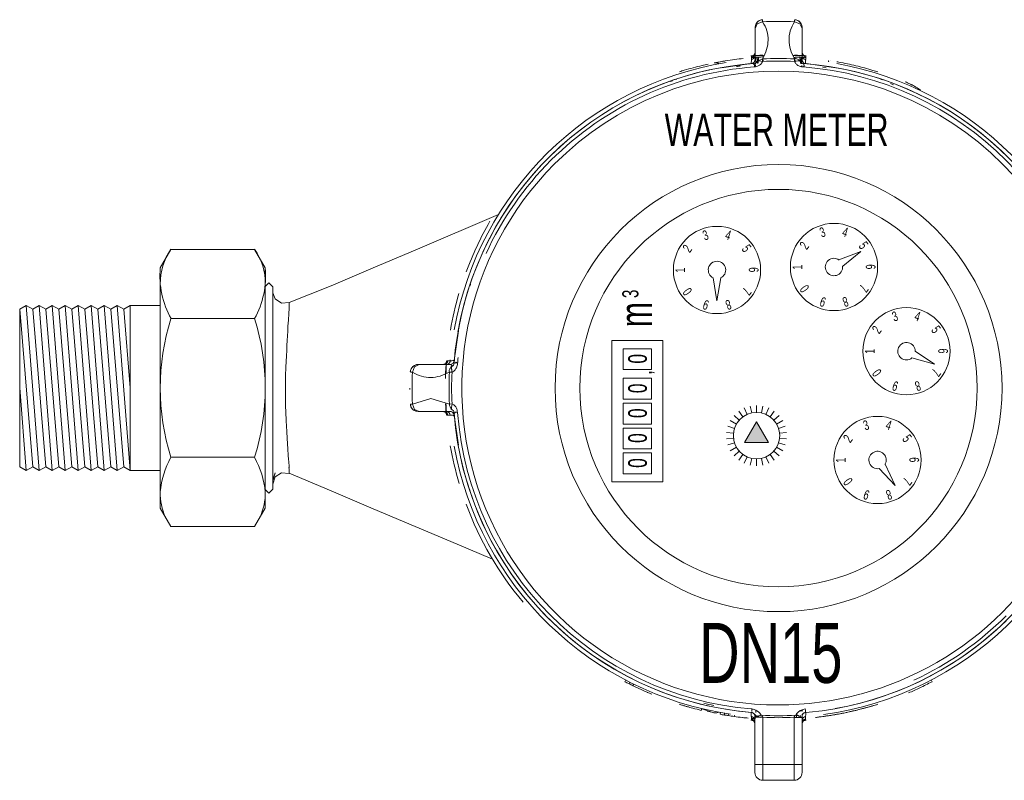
# Model space of a CAD drawing. Header units: millimetres. Extents: x 2339 to 23224, y 1509 to 18979.
# Tile 121 of 124: x 18609 to 18718, y 15666 to 15749. Entities that reach past the tile are written whole.
import ezdxf

# ---------------------------------------------------------------- set-up
doc = ezdxf.new("R2010")
doc.units = ezdxf.units.MM
doc.set_wipeout_variables(frame=1)
doc.layers.get('0').update_dxf_attribs({"lineweight": 0})
doc.styles.add('DISOCP', font='disocp.shx', dxfattribs={"width": 0.6})

# ---------------------------------------------------------------- blocks, each defined once
blk = doc.blocks.new('*U378')
blk.add_line((0, -0.45), (0, 0.45))
blk = doc.blocks.new('*U377')
at = {"lineweight": -2}
for p, rotation in [((-3.51, -2.73), 12.00000000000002), ((-2.09, -2.73), 348.0000000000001), ((-5.34, -3.79), 48.00000000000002), ((-4.81, -3.31), 36), ((-4.19, -2.95), 24), ((-1.42, -2.95), 336.0000000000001), ((-0.8, -3.31), 324.0000000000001), ((-0.27, -3.79), 312), ((-6.05, -5.01), 72), ((-5.76, -4.36), 60.00000000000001), ((0.15, -4.36), 300.0000000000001), ((0.44, -5.01), 288), ((-6.19, -5.71), 84.00000000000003), ((0.59, -5.71), 276.0000000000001), ((-6.19, -6.42), 96), ((-6.05, -7.12), 108), ((0.44, -7.12), 252.0000000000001), ((0.59, -6.42), 264), ((-5.76, -7.77), 120), ((-5.34, -8.35), 132), ((-4.81, -8.83), 144), ((-4.19, -9.18), 156), ((-1.42, -9.18), 204), ((-0.8, -8.83), 216), ((-0.27, -8.35), 228.0000000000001), ((0.15, -7.77), 240), ((-3.51, -9.4), 168.0000000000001), ((-2.8, -9.48), 180), ((-2.09, -9.4), 192)]:
    blk.add_blockref('*U378', p, dxfattribs=dict(at, rotation=rotation))
blk.add_blockref('*U378', (-2.8, -2.66), dxfattribs=at)
blk = doc.blocks.new('*U376')
blk.add_wipeout([(-66.82, -18.15), (-77.48, -18.15), (-78.85, -15.78), (-78.85, -11), (-96.74, -11.02), (-96.77, 10.05), (-78.85, 10.04), (-78.85, 14.82), (-77.48, 17.19), (-66.83, 17.19), (-65.46, 14.83), (-65.46, 12.47), (-65.01, 12.91), (-64.5, 12.4), (-64.5, 11.96), (-64.34, 11.75), (-64.07, 11.22), (-63.61, 10.91), (-63.13, 10.77), (-62.52, 10.84), (-62.1, 10.88), (-35.73, 22.11), (-32.85, 26.2), (-31.13, 28.22), (-29.01, 30.4), (-26.57, 32.55), (-24.25, 34.31), (-21.61, 36.03), (-18.25, 37.85), (-15.97, 38.86), (-13.97, 39.63), (-12.42, 40.38), (-8.99, 41.28), (-7.81, 41.44), (-4.52, 42.01), (-3, 42.65), (-2.96, 46.22), (-2.13, 46.94), (2.05, 46.95), (2.72, 46.65), (3, 45.89), (3.04, 42.49), (7.67, 41.55), (16.17, 39.04), (25.38, 33.48), (31.36, 27.97), (32.56, 27.32), (34.99, 24.12), (78.09, 10.98), (79.04, 11.03), (79.69, 11.52), (80, 12.18), (80.25, 13.14), (80.51, 13.39), (80.95, 15.3), (82.32, 17.67), (92.98, 17.67), (94.35, 15.31), (94.35, 10.52), (112.24, 10.53), (112.26, -10.52), (94.35, -10.53), (94.35, -15.3), (92.98, -17.67), (82.33, -17.67), (80.96, -15.3), (80.96, -12.94), (80.51, -13.39), (80, -12.88), (79.97, -12.18), (79.83, -11.75), (79.2, -11.12), (78.59, -10.94), (78.09, -10.98), (37, -23.3), (33.91, -24.71), (32.04, -27.18), (30.4, -29.01), (28.83, -30.56), (27.33, -31.92), (24.73, -33.97), (22.6, -35.42), (20.22, -36.83), (18.46, -37.74), (16.13, -38.8), (11.55, -40.64), (8, -41.49), (5.76, -41.62), (3.53, -42.35), (3.53, -42.35), (3.02, -42.68), (3, -49), (2.71, -49.71), (2, -50), (-2, -50), (-2.71, -49.71), (-3, -48.8), (-3.01, -42.6), (-3.46, -42.22), (-4.24, -42.04), (-7.34, -41.61), (-10.14, -41.02), (-12.66, -40.31), (-16.15, -39.04), (-19.58, -37.44), (-23.28, -34.98), (-25.7, -33.24), (-27.97, -31.35), (-29.51, -29.91), (-32.56, -27.32), (-36.48, -21.8), (-62.38, -10.89), (-63.38, -10.81), (-64.19, -11.29), (-64.5, -11.96), (-64.5, -13.36), (-65.01, -13.87), (-65.46, -13.42), (-65.45, -15.78)])
h = blk.add_hatch(color=256)
h.dxf.hatch_style = 1
h.paths.add_polyline_path([(-1.27, -6.95), (-2.8, -4.29), (-4.34, -6.95)])
for p, q in [((2.05, 46.94), (2.05, 46.95)), ((-3, 42.7), (-3, 45.25)), ((-3, 42.65), (-3, 45.25)), ((3, 45.25), (3, 42.7)), ((3, 45.25), (3, 42.65)), ((-8.23, 41.44), (-8, 41.46)), ((-8, 41.46), (-8.22, 41.44)), ((-2.87, 42.15), (-2.95, 41.25)), ((-2.87, 42.15), (-2.55, 42.17)), ((-2.66, 42.17), (-2.75, 41.35)), ((-2.66, 42.17), (-2.55, 42.17)), ((-2.55, 42.17), (-2.61, 41.43)), ((-2.04, 41.96), (-2.03, 41.65)), ((-1.95, 41.84), (-1.95, 41.65)), ((2.04, 41.96), (2.03, 41.65)), ((2.13, 41.46), (2.09, 42.2)), ((2.72, 42.16), (2.78, 41.36)), ((2.72, 42.16), (2.87, 42.15)), ((2.87, 42.15), (2.94, 41.31)), ((-7.29, 40.81), (-3.48, 41.36)), ((-2.95, 41.16), (-2.97, 40.96)), ((2.96, 41.11), (2.98, 40.92)), ((3.5, 41.36), (7.33, 40.8)), ((3.5, 41.36), (7.3, 40.81)), ((6.09, 40.84), (5.65, 40.87)), ((-13.02, 39.37), (-13.2, 39.31)), ((-13.2, 39.31), (-12.99, 39.37)), ((13, 39.37), (13.21, 39.3)), ((13.02, 39.37), (13.22, 39.3)), ((-78.85, 15.3), (-77.48, 17.67)), ((-66.83, 17.67), (-77.48, 17.67)), ((-65.46, 15.31), (-66.83, 17.67)), ((7.7, 16.35), (10.49, 17.4)), ((8.18, 15.52), (10.49, 17.4)), ((-65.46, 15.31), (-65.46, 13.39)), ((-8.33, 14.05), (-7.85, 11.1)), ((-7.37, 14.05), (-7.85, 11.1)), ((-78.85, -15.3), (-78.85, 13.25)), ((-65.46, 12.95), (-65.01, 13.39)), ((-65.46, 13.39), (-65.46, 12.68)), ((-65.45, -15.3), (-65.46, 13.26)), ((-65.46, 12.68), (-65.46, -12.67)), ((-64.5, 12.88), (-65.01, 13.39)), ((-64.5, 12.88), (-64.5, 0.48)), ((-64.5, 12.88), (-64.5, 12.44)), ((-39.3, 13.22), (-39.37, 13.02)), ((-39.37, 13), (-39.3, 13.21)), ((-64.5, 12.44), (-64.5, -11.48)), ((-95.93, 10.52), (-96.76, 10.04)), ((-95.93, 10.52), (-95.1, 10.04)), ((-95.93, 10.52), (-94.27, -10.52)), ((-94.27, 10.52), (-95.1, 10.04)), ((-94.27, 10.52), (-93.44, 10.04)), ((-94.27, 10.52), (-92.61, -10.52)), ((-92.62, 10.52), (-93.44, 10.04)), ((-92.62, 10.52), (-91.79, 10.04)), ((-92.62, 10.52), (-90.96, -10.52)), ((-90.96, 10.52), (-91.79, 10.04)), ((-90.96, 10.52), (-90.13, 10.04)), ((-90.96, 10.52), (-89.3, -10.52)), ((-89.3, 10.52), (-90.13, 10.04)), ((-89.3, 10.52), (-88.47, 10.04)), ((-89.3, 10.52), (-87.64, -10.52)), ((-87.65, 10.52), (-88.47, 10.04)), ((-87.65, 10.52), (-86.82, 10.04)), ((-87.65, 10.52), (-85.99, -10.52)), ((-85.99, 10.52), (-86.82, 10.04)), ((-85.99, 10.52), (-85.16, 10.04)), ((-85.99, 10.52), (-84.33, -10.52)), ((-84.33, 10.52), (-85.16, 10.04)), ((-84.33, 10.52), (-83.5, 10.04)), ((-84.33, 10.52), (-82.67, -10.52)), ((-82.68, 10.52), (-83.5, 10.04)), ((-82.68, 10.52), (-82.67, -10.52)), ((-78.85, 10.52), (-82.68, 10.52)), ((-79.81, 10.52), (-82.68, 10.52)), ((-96.75, -10.05), (-96.76, 10.04)), ((-95.1, -10.04), (-96.76, 10.04)), ((-93.44, -10.04), (-95.1, 10.04)), ((-91.78, -10.04), (-93.44, 10.04)), ((-90.13, -10.04), (-91.79, 10.04)), ((-88.47, -10.04), (-90.13, 10.04)), ((-86.81, -10.04), (-88.47, 10.04)), ((-85.16, -10.04), (-86.82, 10.04)), ((-83.5, -10.04), (-85.16, 10.04)), ((-82.67, 0), (-83.5, 10.04)), ((-77.48, 8.84), (-66.82, 8.84)), ((-65.45, -15.3), (-65.46, 8.84)), ((-62.65, 6.06), (-62.62, 6.67)), ((-40.8, 7.33), (-41.36, 3.5)), ((-41.36, 3.5), (-40.81, 7.3)), ((17.02, 3.85), (19.89, 3.04)), ((17.42, 4.71), (19.89, 3.04)), ((-62.83, 2.67), (-62.79, 3.38)), ((-45.25, 3), (-42.7, 3)), ((-42.65, 3), (-45.25, 3)), ((-41.38, 3.17), (-41.34, 3.22)), ((-41.96, 2.04), (-41.65, 2.03)), ((-65.46, 0), (-65.45, -15.3)), ((-64.5, 0.48), (-64.5, -12.88)), ((-96.76, 0), (-95.93, -10.52)), ((-41.96, -2.04), (-41.65, -2.03)), ((-42.7, -3), (-45.25, -3)), ((-42.65, -3), (-45.25, -3)), ((-40.81, -7.29), (-41.36, -3.48)), ((-2.8, -4.29), (-4.34, -6.95)), ((-1.27, -6.95), (-2.8, -4.29)), ((-4.34, -6.95), (-1.27, -6.95)), ((-95.93, -10.52), (-96.75, -10.05)), ((-95.93, -10.52), (-95.1, -10.04)), ((-94.27, -10.52), (-95.1, -10.04)), ((-94.27, -10.52), (-93.44, -10.04)), ((-92.61, -10.52), (-93.44, -10.04)), ((-92.61, -10.52), (-91.78, -10.04)), ((-90.96, -10.52), (-91.78, -10.04)), ((-90.96, -10.52), (-90.13, -10.04)), ((-89.3, -10.52), (-90.13, -10.04)), ((-89.3, -10.52), (-88.47, -10.04)), ((-87.64, -10.52), (-88.47, -10.04)), ((-87.64, -10.52), (-86.81, -10.04)), ((-85.99, -10.52), (-86.81, -10.04)), ((-85.99, -10.52), (-85.16, -10.04)), ((-84.33, -10.52), (-85.16, -10.04)), ((-84.33, -10.52), (-83.5, -10.04)), ((-82.67, -10.52), (-83.5, -10.04)), ((-77.48, -8.84), (-66.82, -8.83)), ((13.6, -9.72), (14.89, -12.4)), ((-78.85, -10.52), (-82.67, -10.52)), ((-79.8, -10.52), (-82.67, -10.52)), ((-64.5, -11.71), (-64.19, -10.81)), ((-64.19, -10.87), (-64.5, -11.78)), ((-62.42, -10.88), (-63.38, -10.81)), ((12.82, -10.27), (14.89, -12.4)), ((-64.5, -12.88), (-64.5, -11.48)), ((-65.46, -13.39), (-65.46, -12.67)), ((-65.46, -12.94), (-65.01, -13.39)), ((-65.45, -15.3), (-65.46, -13.39)), ((-64.5, -12.88), (-65.01, -13.39)), ((-39.31, -13.2), (-39.39, -12.94)), ((-39.38, -12.97), (-39.31, -13.2)), ((-78.85, -15.3), (-77.48, -17.67)), ((-65.45, -15.3), (-66.82, -17.67)), ((-77.48, -17.67), (-66.82, -17.67)), ((-35.35, -21.74), (-35.46, -21.57)), ((-19.58, -37.44), (-19.48, -37.19)), ((-19.06, -37.71), (-18.96, -37.48)), ((19.58, -37.44), (19.48, -37.19)), ((-18.55, -37.96), (-18.47, -37.76)), ((-9.84, -41.09), (-9.77, -40.87)), ((-9.78, -40.89), (-8.26, -41.39)), ((-9.11, -41.19), (-8.31, -41.37)), ((-8.31, -41.37), (-8.31, -41.36)), ((-7.43, -41.59), (-7.4, -41.34)), ((-3.39, -41.24), (-3.42, -40.91)), ((-6.9, -41.68), (-6.88, -41.44)), ((-6.4, -41.76), (-6.38, -41.54)), ((-5.64, -41.87), (-5.62, -41.69)), ((-3, -48), (-3, -42)), ((-2.31, -41.98), (-2.59, -41.97)), ((-2, -41.97), (-2.3, -41.98)), ((-2.08, -42), (-2.08, -41.71)), ((-2, -42), (-2, -48)), ((2, -48), (2, -42)), ((2, -42), (3, -42)), ((2.3, -42), (2.32, -41.54)), ((2.71, -41.96), (2.82, -41.95)), ((2.87, -41.95), (3, -41.92)), ((3, -48), (3, -41.92)), ((3, -42), (3, -48)), ((5.26, -41.92), (5.25, -41.87)), ((-3, -48), (-3, -49)), ((-2, -48), (-3, -48)), ((-2, -48), (-2, -50)), ((-2, -48), (2, -48)), ((2, -50), (2, -48)), ((2, -48), (3, -48)), ((3, -49), (3, -48)), ((-2, -50), (2, -50))]:
    blk.add_line(p, q)
at = {"flags": 128}
for points in [[(-2.05, 46.95), (-2.22, 46.92), (-2.38, 46.87), (-2.51, 46.81), (-2.72, 46.65), (-2.84, 46.49), (-2.96, 46.22), (-3, 45.96)], [(-3, 45.96), (-2.95, 46.26), (-2.82, 46.53), (-2.61, 46.75), (-2.34, 46.89), (-2.05, 46.95)], [(-3, 45.83), (-2.72, 46.43), (-2.04, 46.69)], [(2.04, 46.69), (2.04, 46.78), (2.04, 46.86), (2.04, 46.91)], [(3, 45.83), (2.72, 46.43), (2.04, 46.69)], [(3, 45.96), (2.98, 46.14), (2.93, 46.3), (2.87, 46.43), (2.72, 46.65), (2.57, 46.78), (2.44, 46.85), (2.23, 46.92), (2.05, 46.95)], [(2.05, 46.95), (2.34, 46.89), (2.61, 46.75), (2.82, 46.53), (2.95, 46.26), (3, 45.96)], [(-3, 45.83), (-3, 45.87), (-3, 45.91), (-3, 45.94), (-3, 45.95), (-3, 45.96)], [(-3, 45.83), (-3, 45.01), (-3, 44.22), (-3, 43.44), (-3, 42.66), (-3, 41.86)], [(3, 41.85), (3, 42.6), (3, 43.37), (3, 44.16), (3, 44.97), (3, 45.83)], [(-3.49, 41.37), (-3.48, 41.52), (-3.47, 41.66), (-3.46, 41.77), (-3.46, 41.85), (-3.45, 41.88)], [(-3.02, 42.68), (-3.13, 42.47), (-3.46, 42.31)], [(-3.46, 42.31), (-3.46, 42.27), (-3.46, 42.24), (-3.46, 42.21), (-3.46, 42.18)], [(-3.46, 42.18), (-3.46, 42.11), (-3.46, 42.05), (-3.46, 41.99), (-3.46, 41.93), (-3.46, 41.87)], [(-3.45, 41.36), (-3.31, 41.39), (-3.18, 41.47), (-3.09, 41.57), (-3.02, 41.7), (-3.01, 41.85)], [(-3, 41.84), (-3.15, 41.5), (-3.44, 41.36)], [(-3.04, 42.49), (-3.02, 42.54), (-3.01, 42.64)], [(-3, 42.37), (-3, 42.43), (-3, 42.48), (-3, 42.54), (-3, 42.59), (-3, 42.65)], [(-2.8, 41.62), (-2.63, 41.71), (-2.46, 41.7), (-2.26, 41.65), (-2.03, 41.64)], [(-2.04, 41.96), (-2.31, 41.85), (-2.58, 41.76), (-2.79, 41.62)], [(2.03, 41.64), (2.26, 41.65), (2.46, 41.7), (2.64, 41.71), (2.8, 41.62)], [(3, 42.65), (3, 42.59), (3, 42.54), (3, 42.48), (3, 42.43), (3, 42.37)], [(3.01, 41.85), (3.03, 41.7), (3.09, 41.57), (3.18, 41.47), (3.31, 41.39), (3.45, 41.36)], [(3.46, 42.31), (3.13, 42.47), (3.02, 42.68)], [(3.04, 42.49), (3.13, 42.33), (3.45, 42.18)], [(3.42, 41.89), (3.34, 41.91), (3.16, 42.01)], [(3.45, 41.88), (3.46, 41.85), (3.45, 41.78), (3.45, 41.66), (3.45, 41.52), (3.45, 41.37)], [(3.46, 42.18), (3.46, 42.22), (3.46, 42.26), (3.46, 42.31)], [(3.46, 41.87), (3.46, 41.93), (3.46, 41.99), (3.46, 42.05), (3.46, 42.11), (3.46, 42.18)], [(-41.38, 3.17), (-41.22, 4.82), (-40.99, 6.46), (-40.7, 8.1), (-40.35, 9.72), (-39.93, 11.32), (-39.44, 12.91), (-38.89, 14.48), (-38.28, 16.02), (-37.61, 17.54), (-36.88, 19.03), (-36.09, 20.49), (-35.24, 21.92), (-34.34, 23.31), (-33.38, 24.66), (-32.36, 25.98), (-31.3, 27.25), (-30.18, 28.48), (-29.02, 29.66), (-27.81, 30.8), (-26.56, 31.89), (-25.26, 32.93), (-23.92, 33.91), (-22.55, 34.84), (-21.14, 35.71), (-19.69, 36.53), (-18.22, 37.29), (-16.71, 37.99), (-15.18, 38.62), (-13.62, 39.2), (-12.04, 39.71), (-10.45, 40.16), (-8.83, 40.55), (-7.2, 40.87), (-5.56, 41.13), (-3.91, 41.32), (-3.17, 41.38)], [(3.17, 41.38), (4.82, 41.22), (6.46, 40.99), (8.1, 40.7), (9.72, 40.35), (11.32, 39.93), (12.91, 39.44), (14.48, 38.89), (16.02, 38.28), (17.54, 37.61), (19.03, 36.88), (20.49, 36.09), (21.92, 35.24), (23.31, 34.34), (24.66, 33.38), (25.98, 32.36), (27.25, 31.3), (28.48, 30.18), (29.66, 29.02), (30.8, 27.81), (31.89, 26.56), (32.93, 25.26), (33.91, 23.92), (34.84, 22.55)], [(-62.41, 10.88), (-57.06, 13.02), (-51.7, 15.31), (-46.34, 17.59), (-35.73, 22.11)], [(-64.5, 12.15), (-64.19, 11.35), (-63.38, 10.81), (-62.42, 10.88)], [(-62.62, 6.67), (-62.59, 7.26), (-62.56, 7.81), (-62.52, 8.33)], [(-62.79, 3.38), (-62.76, 4.08), (-62.72, 4.76), (-62.69, 5.42), (-62.65, 6.06)], [(-45.96, 3), (-46.14, 2.98), (-46.3, 2.93), (-46.43, 2.87), (-46.65, 2.72), (-46.78, 2.57), (-46.85, 2.44), (-46.92, 2.23), (-46.95, 2.05)], [(-45.83, 3), (-46.43, 2.72), (-46.69, 2.04)], [(-41.86, 3), (-42.61, 3), (-43.37, 3), (-44.16, 3), (-44.98, 3), (-45.83, 3)], [(-42.31, 3.46), (-42.47, 3.13), (-42.68, 3.02)], [(-42.65, 3), (-42.59, 3), (-42.54, 3), (-42.48, 3), (-42.43, 3), (-42.37, 3)], [(-42.18, 3.46), (-42.19, 3.46), (-42.2, 3.46), (-42.22, 3.46), (-42.23, 3.46), (-42.25, 3.46), (-42.26, 3.46), (-42.28, 3.46), (-42.29, 3.46), (-42.31, 3.46)], [(-41.87, 3.46), (-41.93, 3.46), (-41.99, 3.46), (-42.05, 3.46), (-42.11, 3.46), (-42.18, 3.46)], [(-41.89, 3.42), (-41.91, 3.34), (-42.01, 3.16)], [(-41.85, 3.01), (-41.52, 3.13), (-41.36, 3.45)], [(-41.37, 3.42), (-41.55, 3.11), (-41.85, 3.01)], [(-41.24, 3.17), (-41.1, 3.28), (-40.94, 3.13)], [(-62.8, -3.78), (-62.82, -3.46), (-62.83, -3.15), (-62.84, -2.83), (-62.86, -2.52), (-62.87, -2.2), (-62.87, -1.87), (-62.88, -1.55), (-62.89, -1.23), (-62.89, -0.9), (-62.89, -0.58)], [(-46.95, -2.05), (-46.92, -2.22), (-46.87, -2.38), (-46.81, -2.51), (-46.65, -2.72), (-46.49, -2.84), (-46.22, -2.96), (-45.96, -3)], [(-45.96, -3), (-46.26, -2.95), (-46.53, -2.82), (-46.75, -2.61), (-46.89, -2.34), (-46.95, -2.05)], [(-46.69, -2.04), (-44.35, -1.33), (-41.96, -2.05)], [(-45.83, -3), (-46.43, -2.72), (-46.69, -2.04)], [(-41.96, -2.04), (-41.94, -2.22), (-41.89, -2.39), (-41.82, -2.54), (-41.73, -2.68), (-41.62, -2.8)], [(-41.62, -2.8), (-41.71, -2.63), (-41.7, -2.46), (-41.65, -2.26), (-41.64, -2.03)], [(-45.83, -3), (-45.01, -3), (-44.22, -3), (-43.44, -3), (-42.66, -3), (-41.86, -3)], [(-42.68, -3.02), (-42.47, -3.13), (-42.31, -3.46)], [(-42.37, -3), (-42.43, -3), (-42.48, -3), (-42.54, -3), (-42.59, -3), (-42.65, -3)], [(-42.49, -3.04), (-42.54, -3.02), (-42.64, -3.01)], [(-42.36, -3.01), (-42.33, -3.01), (-42.26, -3.01), (-42.16, -3.01), (-42.02, -3.01), (-41.85, -3.01)], [(-41.88, -3.45), (-41.92, -3.31), (-41.99, -3.18), (-42.09, -3.09), (-42.22, -3.03), (-42.36, -3.01)], [(-42.31, -3.46), (-42.27, -3.46), (-42.24, -3.46), (-42.21, -3.46), (-42.18, -3.46)], [(-42.18, -3.46), (-42.11, -3.46), (-42.05, -3.46), (-41.99, -3.46), (-41.93, -3.46), (-41.87, -3.46)], [(-41.36, -3.45), (-41.39, -3.31), (-41.47, -3.18), (-41.57, -3.09), (-41.7, -3.02), (-41.85, -3.01)], [(-3.46, -41.36), (-5.11, -41.18), (-6.75, -40.95), (-8.38, -40.64), (-10, -40.28), (-11.61, -39.84), (-13.19, -39.35), (-14.75, -38.79), (-16.29, -38.17), (-17.81, -37.49), (-19.29, -36.74), (-20.74, -35.94), (-22.16, -35.09), (-23.55, -34.17), (-24.9, -33.2), (-26.21, -32.18), (-27.47, -31.11), (-28.69, -29.98), (-29.87, -28.81), (-31, -27.59), (-32.08, -26.33), (-33.1, -25.03), (-34.08, -23.68), (-35, -22.3), (-35.86, -20.89), (-36.67, -19.43), (-37.42, -17.95), (-38.1, -16.44), (-38.73, -14.91), (-39.3, -13.34), (-39.8, -11.76), (-40.24, -10.16), (-40.61, -8.54), (-40.92, -6.91), (-41.16, -5.27), (-41.34, -3.62), (-41.38, -3.17)], [(29.02, -29.66), (27.81, -30.8), (26.56, -31.89), (25.26, -32.93), (23.92, -33.91), (22.55, -34.84), (21.14, -35.71), (19.69, -36.53), (18.22, -37.29), (16.71, -37.99), (15.18, -38.62), (13.62, -39.2), (12.04, -39.71), (10.45, -40.16), (8.83, -40.55), (7.2, -40.87), (5.56, -41.13), (3.91, -41.32), (3.46, -41.36)], [(-64.5, -12.24), (-64.19, -11.33), (-63.38, -10.8)], [(-62.41, -10.86), (-57.05, -13.12), (-51.69, -15.39), (-46.33, -17.65), (-40.97, -19.91), (-36.48, -21.8)], [(3.42, -40.91), (3.43, -41.06), (3.44, -41.19), (3.45, -41.28), (3.46, -41.33)], [(-3.46, -41.87), (-3.46, -41.93), (-3.46, -41.99), (-3.46, -42.05), (-3.46, -42.11), (-3.46, -42.18)], [(-3.46, -42.18), (-3.46, -42.19), (-3.46, -42.21), (-3.46, -42.23), (-3.46, -42.25), (-3.46, -42.27), (-3.46, -42.29), (-3.46, -42.31)], [(-3.01, -42.69), (-3.13, -42.47), (-3.46, -42.31)], [(-3.42, -41.89), (-3.34, -41.91), (-3.16, -42.01)], [(-3, -41.85), (-3, -41.8), (-3.01, -41.75), (-3.02, -41.7), (-3.03, -41.66), (-3.05, -41.62)], [(-3.01, -42.64), (-3.02, -42.54), (-3.04, -42.49)], [(-2.01, -41.95), (-2.71, -41.92), (-3, -41.85)], [(-2.59, -41.97), (-2.81, -41.96), (-2.94, -41.95), (-3, -41.92)], [(2.01, -41.95), (2.02, -41.9), (2.05, -41.85), (2.09, -41.8), (2.14, -41.75), (2.21, -41.71)], [(3.05, -41.62), (3.03, -41.66), (3.01, -41.71), (3, -41.75), (3, -41.8), (3, -41.85)], [(3.02, -42.68), (3.13, -42.47), (3.46, -42.31)], [(3.45, -42.18), (3.35, -42.2), (3.24, -42.25), (3.15, -42.31), (3.08, -42.4), (3.04, -42.49)], [(3.46, -42.18), (3.46, -42.11), (3.46, -42.05), (3.46, -41.99), (3.46, -41.93), (3.46, -41.87)], [(3.46, -42.31), (3.46, -42.27), (3.46, -42.24), (3.46, -42.21), (3.46, -42.18)], [(-3, -49), (-3, -49), (-3, -49), (-3, -48.99), (-3, -48.99), (-3, -48.98), (-3, -48.97), (-3, -48.96), (-3, -48.95), (-3, -48.94), (-3, -48.92), (-3, -48.9), (-3, -48.89), (-3, -48.87), (-3, -48.85), (-3, -48.83), (-3, -48.8), (-3, -48.78), (-3, -48.75), (-3, -48.72), (-3, -48.7), (-3, -48.67), (-3, -48.64), (-3, -48.61), (-3, -48.57), (-3, -48.54), (-3, -48.51), (-3, -48.47), (-3, -48.44), (-3, -48.4), (-3, -48.36), (-3, -48.32), (-3, -48.29), (-3, -48.25), (-3, -48.21), (-3, -48.17), (-3, -48.13), (-3, -48.09), (-3, -48.05), (-3, -48.01), (-3, -48)], [(3, -48), (3, -48.04), (3, -48.08), (3, -48.12), (3, -48.16), (3, -48.2), (3, -48.24), (3, -48.28), (3, -48.31), (3, -48.35), (3, -48.39), (3, -48.43), (3, -48.46), (3, -48.5), (3, -48.53), (3, -48.56), (3, -48.6), (3, -48.63), (3, -48.66), (3, -48.69), (3, -48.72), (3, -48.74), (3, -48.77), (3, -48.8), (3, -48.82), (3, -48.84), (3, -48.86), (3, -48.88), (3, -48.9), (3, -48.92), (3, -48.93), (3, -48.95), (3, -48.96), (3, -48.97), (3, -48.98), (3, -48.99), (3, -48.99), (3, -49), (3, -49), (3, -49)]]:
    blk.add_lwpolyline(points, dxfattribs=at)
for points in [[(-14.76, -11.96), (-21.24, -11.96), (-21.24, 6.04), (-14.76, 6.04)], [(-19.82, 2.35), (-16.18, 2.35), (-16.18, 5.01), (-19.82, 5.01)], [(-19.82, -1.42), (-16.18, -1.42), (-16.18, 1.24), (-19.82, 1.24)], [(-19.82, -4.59), (-16.18, -4.59), (-16.18, -1.93), (-19.82, -1.93)], [(-19.82, -7.77), (-16.18, -7.77), (-16.18, -5.1), (-19.82, -5.1)], [(-19.82, -10.94), (-16.18, -10.94), (-16.18, -8.28), (-19.82, -8.28)]]:
    blk.add_lwpolyline(points, close=True)
for centre, radius in [((0, 0), 28.5), ((-7.85, 15.05), 5.56), ((7.07, 15.43), 5.56), ((16.31, 4.7), 5.56), ((-2.8, -6.07), 2.96), ((12.63, -9.17), 5.56)]:
    blk.add_circle(centre, radius)
for centre, radius, start, end in [((0, 0), 46.74, 87.501, 92.499), ((0, 0), 42.02, 99.1702, 169.8234), ((0, 0), 42.25, 97.5769, 100.9196), ((0, 0), 42.25, 99.4021, 100.9196), ((0, 0), 42.25, 96.1421, 97.5759), ((0, 0), 42.5, 92.7323, 94.759), ((0, 0), 42.45, 92.5805, 94.6744), ((0, 0), 42.25, 93.9267, 94.6967), ((0, 0), 42.01, 87.2135, 92.7865), ((0, 0), 41.69, 87.2135, 92.7865), ((0, 0), 42.45, 85.3256, 87.4195), ((0, 0), 42.5, 85.2392, 87.2672), ((0, 0), 42.25, 85.3035, 86.3135), ((0, 0), 42.25, 79.5432, 79.8807), ((0, 0), 42.25, 78.0198, 79.5423), ((0, 0), 41.5, 94.3752, 170.1023), ((0, 0), 41.05, 94.3752, 135), ((0, 0), 40.39, 315, 135), ((0, 0), 41.05, 4.3752, 85.6248), ((0, 0), 41.5, 9.8978, 80.1022), ((0, 0), 42.02, 10.1818, 79.8234), ((0, 0), 42.25, 76.4957, 78.018), ((0, 0), 42.25, 74.9716, 76.4937), ((0, 0), 42.25, 73.4476, 74.9694), ((0, 0), 42.25, 72.5625, 73.445), ((0, 0), 42.25, 67.0679, 67.5042), ((0, 0), 41.05, 135, 155.3124), ((0, 0), 40.39, 135, 270), ((0, 0), 25.33, 0.0001, 180.0001), ((0, 0), 42.5, 150, 159.5867), ((-71.39, 13.37), 7.46, 144.7472, 180.8823), ((-72.91, 13.37), 7.46, 359.1314, 35.2665), ((7.07, 15.43), 1.11, 53.3815, 4.5788), ((-67.71, 14.28), 11.18, 174.7472, 209.1314), ((-76.59, 14.28), 11.18, 330.8823, 5.2665), ((-7.85, 15.05), 1.11, 293.3815, 244.5788), ((0, 0), 42.5, 163.5315, 170), ((-49.61, 0), 29.24, 162.4189, 197.5948), ((-94.7, 0), 29.24, 342.4189, 17.5948), ((16.31, 4.7), 1.11, 358.3815, 309.5788), ((0, 0), 41.05, 174.5807, 175.6248), ((-45.96, 2), 1, 90, 177.5081), ((0, 0), 42.5, 175.3039, 178.3781), ((0, 0), 42.45, 175.3256, 177.4049), ((0, 0), 42.02, 175.1211, 175.278), ((0, 0), 46.74, 177.501, 182.499), ((0, 0), 42.01, 177.2135, 182.7865), ((0, 0), 41.69, 177.2135, 182.7865), ((0, 0), 47, 180, 180.2341), ((0, 0), 25.33, 180.0001, 0.0001), ((0, 0), 42.5, 182.7513, 184.68), ((0, 0), 42.45, 182.5951, 184.6744), ((0, 0), 41.5, 184.3752, 265.2198), ((0, 0), 41.05, 184.3752, 265.2198), ((0, 0), 42.5, 190, 196.649), ((0, 0), 42.02, 190.1766, 261.599), ((0, 0), 42.02, 277.877, 349.8234), ((0, 0), 41.5, 280.0546, 350.1023), ((12.63, -9.17), 1.11, 328.3815, 279.5788), ((-67.71, -14.28), 11.18, 150.8823, 174.7472), ((-76.59, -14.28), 11.18, 5.2665, 29.1314), ((-71.39, -13.37), 7.46, 179.1314, 204.7472), ((-72.91, -13.37), 7.46, 335.2665, 0.8823), ((0, 0), 42.5, 200.3929, 220), ((0, 0), 40.39, 285, 315), ((0, 0), 41.05, 294.8901, 315), ((0, 0), 42.25, 245.0984, 246.6405), ((0, 0), 42.25, 293.1083, 295.2512), ((0, 0), 40.39, 270, 284.8671), ((0, 0), 42.25, 252.5641, 252.8817), ((0, 0), 42.25, 254.9968, 256.5288), ((0, 0), 42.25, 281.8139, 284.0264), ((0, 0), 42.25, 262.3252, 263.7329), ((0, 0), 42.5, 265.2392, 265.6805), ((0, 0), 42.45, 265.3256, 265.7627), ((0, 0), 41.77, 266.9766, 273.0234), ((0, 0), 42.02, 267.2688, 272.7312), ((0, 0), 42.45, 274.0533, 274.6744), ((0, 0), 42.5, 274.1277, 274.759), ((-2, -49), 1, 180, 270), ((2, -49), 1, 270, 0)]:
    blk.add_arc(centre, radius, start, end)
at = {"extrusion": (0, 0, -1)}
for centre, major_axis, ratio, start_param, end_param in [((-3.5, 42.67), (0.5, 0), 0.999402, 0.351981, 1.489022), ((-4.41, -32.82), (9.77, 74.73), 0.74033, 6.141459, 6.151792), ((4.41, -32.79), (9.76, -74.69), 0.740151, 3.275133, 3.286229), ((-42.67, -3.5), (0, -0.5), 0.999402, 3.493573, 4.630615), ((0, 0), (41.1, 9.78), 1, 1.513559, 1.679533), ((0, 0), (41.23, 9.21), 1, 1.556897, 1.570804), ((0, 0), (41.23, 9.21), 1, 1.491324, 1.519387), ((-0.23, 56.85), (0.23, -99.09), 0.645673, 0.100139, 0.108036)]:
    blk.add_ellipse(centre, major_axis=major_axis, ratio=ratio, start_param=start_param, end_param=end_param, dxfattribs=at)
for points, knots in [([(-2.04, 46.69), (-2.04, 46.76), (-2.04, 46.9), (-2.04, 46.96), (-2.04, 46.96)], [0, 0, 0, 0, 0.4, 0.9997536, 0.9997536, 0.9997536, 0.9997536]), ([(3, 45.83), (3, 45.86), (3, 45.93), (3, 45.96), (3, 45.96)], [0, 0, 0, 0, 0.4, 0.9996891, 0.9996891, 0.9996891, 0.9996891]), ([(3, 42.7), (3.01, 42.63), (3.02, 42.54), (3.03, 42.5), (3.03, 42.5)], [0.0000075, 0.0000075, 0.0000075, 0.0000075, 0.5, 1, 1, 1, 1]), ([(-3.01, 41.85), (-3.01, 41.8), (-3.02, 41.71), (-3.09, 41.56), (-3.25, 41.45), (-3.41, 41.39), (-3.49, 41.37)], [0, 0, 0, 0, 0.2, 0.4, 0.7, 1, 1, 1, 1]), ([(-3.01, 42.37), (-3.01, 42.29), (-3.04, 42.14), (-3.18, 41.96), (-3.35, 41.89), (-3.45, 41.88)], [0, 0, 0, 0, 0.3, 0.6, 1, 1, 1, 1]), ([(-2.8, 41.62), (-2.79, 41.57), (-2.82, 41.49), (-2.95, 41.41), (-3.09, 41.38), (-3.17, 41.38)], [-1, -1, -1, -1, -0.65, -0.3, 0, 0, 0, 0]), ([(-3.13, 40.94), (-3.01, 40.95), (-2.82, 40.98), (-2.58, 41.07), (-2.39, 41.18), (-2.18, 41.36), (-2.07, 41.53), (-2.03, 41.65)], [0, 0, 0, 0, 0.2, 0.35, 0.5, 0.7, 1, 1, 1, 1]), ([(-3, 41.85), (-3, 41.98), (-3, 42.16), (-3, 42.33), (-3, 42.37), (-3, 42.37)], [0, 0, 0, 0, 0.4, 0.7, 1, 1, 1, 1]), ([(2.03, 41.65), (2.05, 41.58), (2.11, 41.48), (2.23, 41.32), (2.38, 41.19), (2.56, 41.08), (2.76, 41), (2.95, 40.96), (3.07, 40.94), (3.13, 40.94)], [0, 0, 0, 0, 0.2, 0.35, 0.5, 0.65, 0.8, 0.9, 1, 1, 1, 1]), ([(2.8, 41.62), (2.75, 41.67), (2.66, 41.77), (2.51, 41.89), (2.35, 41.97), (2.19, 42), (2.09, 41.98), (2.04, 41.96)], [-1, -1, -1, -1, -0.75, -0.5625, -0.375, -0.1875, 0, 0, 0, 0]), ([(2.8, 41.62), (2.79, 41.59), (2.8, 41.51), (2.93, 41.42), (3.09, 41.38), (3.17, 41.38)], [0, 0, 0, 0, 0.3, 0.7, 1, 1, 1, 1]), ([(3.01, 41.85), (3.01, 41.8), (2.98, 41.75), (2.93, 41.69), (2.87, 41.65), (2.83, 41.62), (2.8, 41.61)], [-1, -1, -1, -1, -0.6, -0.4, -0.2, 0, 0, 0, 0]), ([(3, 42.37), (3, 42.37), (3, 42.31), (3, 42.11), (3, 41.95), (3, 41.85)], [0, 0, 0, 0, 0.4, 0.7, 1, 1, 1, 1]), ([(3.01, 42.36), (3.01, 42.31), (3.03, 42.18), (3.11, 42.03), (3.33, 41.89), (3.44, 41.88), (3.45, 41.88)], [0, 0, 0, 0, 0.21875, 0.4375, 0.625, 1, 1, 1, 1]), ([(-8.99, 41.28), (-9.25, 41.23), (-10.26, 41), (-11.27, 40.73), (-12.02, 40.51)], [0.2, 0.2, 0.2, 0.2, 0.4, 1, 1, 1, 1]), ([(3.13, 40.94), (3.19, 40.97), (3.28, 41.04), (3.28, 41.15), (3.19, 41.22), (3.18, 41.24), (3.17, 41.24)], [0, 0, 0, 0, 0.15625, 0.34375, 0.4921875, 0.5, 0.5, 0.5, 0.5]), ([(3.21, 41.34), (3.22, 41.35), (3.21, 41.37), (3.19, 41.38), (3.17, 41.38)], [0.75, 0.75, 0.75, 0.75, 0.8125, 0.9999813, 0.9999813, 0.9999813, 0.9999813]), ([(18.11, 37.97), (18.07, 38), (17.98, 38.07), (17.85, 38.16), (17.72, 38.24), (17.59, 38.33), (17.45, 38.41), (17.27, 38.51), (16.94, 38.69), (16.66, 38.82), (16.46, 38.91)], [0.4, 0.4, 0.4, 0.4, 0.45, 0.5, 0.55, 0.6, 0.65, 0.7, 0.8, 1, 1, 1, 1]), ([(-62.44, 9.73), (-62.43, 9.84), (-62.41, 9.98), (-62.4, 10.15), (-62.4, 10.27), (-62.4, 10.37), (-62.4, 10.47), (-62.39, 10.56), (-62.39, 10.66), (-62.4, 10.71), (-62.42, 10.74)], [0, 0, 0, 0, 0.2, 0.3, 0.4, 0.5, 0.6, 0.7, 0.8, 1, 1, 1, 1]), ([(-62.44, 9.73), (-62.45, 9.57), (-62.47, 9.14), (-62.5, 8.63), (-62.52, 8.33)], [0, 0, 0, 0, 0.444444, 1, 1, 1, 1]), ([(-62.83, 2.67), (-62.83, 2.57), (-62.84, 2.35), (-62.86, 1.92), (-62.88, 1.17), (-62.89, 0.3), (-62.89, -0.36), (-62.89, -0.58)], [0, 0, 0, 0, 0.1, 0.2, 0.4, 0.8, 1, 1, 1, 1]), ([(-45.83, 3), (-45.86, 3), (-45.93, 3), (-45.96, 3), (-45.96, 3)], [0, 0, 0, 0, 0.4, 0.9996891, 0.9996891, 0.9996891, 0.9996891]), ([(-42.7, 3), (-42.63, 3.01), (-42.54, 3.02), (-42.5, 3.03), (-42.5, 3.03)], [0.0000075, 0.0000075, 0.0000075, 0.0000075, 0.5, 1, 1, 1, 1]), ([(-42.18, 3.46), (-42.18, 3.38), (-42.23, 3.25), (-42.37, 3.08), (-42.47, 3.04), (-42.5, 3.03)], [0, 0, 0, 0, 0.25, 0.5, 1, 1, 1, 1]), ([(-41.88, 3.45), (-41.88, 3.44), (-41.89, 3.33), (-42.03, 3.12), (-42.17, 3.04), (-42.3, 3.01), (-42.37, 3.01)], [0, 0, 0, 0, 0.375, 0.5625, 0.75, 1, 1, 1, 1]), ([(-42.37, 3), (-42.37, 3), (-42.31, 3), (-42.11, 3), (-41.95, 3), (-41.85, 3)], [0, 0, 0, 0, 0.4, 0.7, 1, 1, 1, 1]), ([(-41.62, 2.8), (-41.67, 2.75), (-41.77, 2.66), (-41.89, 2.51), (-41.97, 2.35), (-42, 2.19), (-41.98, 2.09), (-41.96, 2.04)], [-1, -1, -1, -1, -0.75, -0.5625, -0.375, -0.1875, 0, 0, 0, 0]), ([(-41.37, 3.5), (-41.47, 3.49), (-41.73, 3.47), (-41.87, 3.46), (-41.87, 3.46)], [0, 0, 0, 0, 0.4, 1, 1, 1, 1]), ([(-41.62, 2.79), (-41.64, 2.84), (-41.68, 2.9), (-41.74, 2.95), (-41.8, 2.98), (-41.83, 3), (-41.86, 3)], [-1, -1, -1, -1, -0.6, -0.4, -0.2, 0, 0, 0, 0]), ([(-41.62, 2.8), (-41.65, 2.76), (-41.7, 2.68), (-41.72, 2.56), (-41.69, 2.42), (-41.64, 2.26), (-41.65, 2.12), (-41.65, 2.03)], [0, 0, 0, 0, 0.1875, 0.375, 0.5625, 0.734375, 1, 1, 1, 1]), ([(-41.65, 2.03), (-41.57, 2.06), (-41.42, 2.14), (-41.26, 2.29), (-41.13, 2.46), (-41.04, 2.65), (-40.97, 2.87), (-40.94, 3.04), (-40.94, 3.13)], [0, 0, 0, 0, 0.2, 0.4, 0.55, 0.7, 0.85, 1, 1, 1, 1]), ([(-41.38, 3.16), (-41.38, 3.1), (-41.41, 2.97), (-41.49, 2.83), (-41.56, 2.8), (-41.61, 2.8)], [0, 0, 0, 0, 0.25, 0.6, 1, 1, 1, 1]), ([(-41.38, 3.17), (-41.37, 3.24), (-41.37, 3.34), (-41.36, 3.43), (-41.36, 3.46), (-41.36, 3.46)], [0, 0, 0, 0, 0.4, 0.7, 1, 1, 1, 1]), ([(-46.94, 2.04), (-46.94, 2.04), (-46.89, 2.04), (-46.8, 2.04), (-46.69, 2.04)], [0.2, 0.2, 0.2, 0.2, 0.4, 1, 1, 1, 1]), ([(-40.94, -3.13), (-40.95, -3.01), (-40.98, -2.82), (-41.07, -2.58), (-41.18, -2.39), (-41.36, -2.18), (-41.53, -2.07), (-41.65, -2.03)], [0, 0, 0, 0, 0.2, 0.35, 0.5, 0.7, 1, 1, 1, 1]), ([(-45.96, -3), (-45.96, -3), (-45.94, -3), (-45.88, -3), (-45.83, -3)], [0.0003102, 0.0003102, 0.0003102, 0.0003102, 0.4, 1, 1, 1, 1]), ([(-41.87, -3.46), (-41.87, -3.46), (-41.8, -3.46), (-41.6, -3.48), (-41.45, -3.49), (-41.37, -3.5)], [0, 0, 0, 0, 0.4, 0.7, 1, 1, 1, 1]), ([(-41.85, -3.01), (-41.8, -3.01), (-41.71, -3.02), (-41.56, -3.09), (-41.45, -3.25), (-41.39, -3.41), (-41.37, -3.49)], [0, 0, 0, 0, 0.2, 0.4, 0.7, 1, 1, 1, 1]), ([(-41.36, -3.43), (-41.37, -3.37), (-41.41, -3.24), (-41.52, -3.12), (-41.66, -3.03), (-41.77, -3), (-41.84, -3)], [0, 0, 0, 0, 0.25, 0.5, 0.708333, 1, 1, 1, 1]), ([(-41.61, -2.8), (-41.58, -2.8), (-41.51, -2.82), (-41.42, -2.94), (-41.39, -3.09), (-41.38, -3.16)], [0, 0, 0, 0, 0.3, 0.7, 1, 1, 1, 1]), ([(-62.43, -10.19), (-62.41, -10.27), (-62.4, -10.38), (-62.39, -10.51), (-62.39, -10.59), (-62.39, -10.66), (-62.39, -10.73), (-62.39, -10.78), (-62.39, -10.81), (-62.39, -10.82)], [0.0006087, 0.0006087, 0.0006087, 0.0006087, 0.2, 0.3, 0.4, 0.5, 0.6, 0.7, 0.8, 0.8, 0.8, 0.8]), ([(-16.75, -38.79), (-16.63, -38.84), (-16.43, -38.93), (-16.22, -39.01), (-16.15, -39.04)], [0, 0, 0, 0, 0.5, 0.7911219, 0.7911219, 0.7911219, 0.7911219]), ([(-7.63, -41.31), (-7.64, -41.31), (-7.7, -41.34), (-7.8, -41.38), (-7.94, -41.4), (-8.08, -41.4), (-8.2, -41.4), (-8.28, -41.39), (-8.31, -41.38)], [0.4605602, 0.4605602, 0.4605602, 0.4605602, 0.5, 0.5875, 0.7, 0.8, 0.9, 1, 1, 1, 1]), ([(-3.5, -41.37), (-3.49, -41.47), (-3.47, -41.73), (-3.46, -41.87), (-3.46, -41.87)], [0, 0, 0, 0, 0.4, 1, 1, 1, 1]), ([(-3, -41.85), (-3, -41.79), (-3.02, -41.67), (-3.11, -41.53), (-3.24, -41.41), (-3.38, -41.36), (-3.46, -41.36)], [0, 0, 0, 0, 0.25, 0.5, 0.708333, 1, 1, 1, 1]), ([(-3.46, -41.36), (-3.4, -41.36), (-3.28, -41.39), (-3.14, -41.5), (-3.08, -41.59), (-3.06, -41.62)], [0, 0, 0, 0, 0.4, 0.8, 1, 1, 1, 1]), ([(-2.2, -41.71), (-2.26, -41.61), (-2.35, -41.47), (-2.5, -41.32), (-2.62, -41.22), (-2.79, -41.1), (-3.06, -40.97), (-3.29, -40.92), (-3.42, -40.91)], [0, 0, 0, 0, 0.2, 0.3, 0.4, 0.5, 0.7, 1, 1, 1, 1]), ([(3.42, -40.91), (3.33, -40.92), (3.15, -40.95), (2.9, -41.04), (2.68, -41.17), (2.5, -41.32), (2.33, -41.49), (2.24, -41.63), (2.2, -41.71)], [0, 0, 0, 0, 0.2, 0.4, 0.55, 0.7, 0.85, 1, 1, 1, 1]), ([(3.43, -41.36), (3.37, -41.37), (3.24, -41.41), (3.12, -41.52), (3.03, -41.66), (3, -41.77), (3, -41.84)], [0, 0, 0, 0, 0.25, 0.5, 0.708333, 1, 1, 1, 1]), ([(3.47, -41.36), (3.4, -41.36), (3.27, -41.39), (3.12, -41.5), (3.02, -41.68), (3, -41.8), (3, -41.84)], [0, 0, 0, 0, 0.3, 0.55, 0.775, 1, 1, 1, 1]), ([(3.06, -41.62), (3.08, -41.59), (3.12, -41.53), (3.24, -41.41), (3.37, -41.36), (3.46, -41.36)], [0, 0, 0, 0, 0.2, 0.4, 1, 1, 1, 1]), ([(3.46, -41.87), (3.46, -41.87), (3.46, -41.8), (3.48, -41.6), (3.49, -41.45), (3.5, -41.37)], [0, 0, 0, 0, 0.4, 0.7, 1, 1, 1, 1]), ([(11.55, -40.64), (11.81, -40.57), (12.18, -40.46), (12.55, -40.34), (12.67, -40.31)], [0, 0, 0, 0, 0.5, 0.7301063, 0.7301063, 0.7301063, 0.7301063]), ([(-4.61, -42), (-4.49, -42.01), (-4.24, -42.04), (-3.99, -42.06), (-3.87, -42.07)], [0, 0, 0, 0, 0.5, 0.9857332, 0.9857332, 0.9857332, 0.9857332]), ([(-3.46, -42.18), (-3.38, -42.18), (-3.25, -42.23), (-3.08, -42.37), (-3.04, -42.47), (-3.03, -42.5)], [0, 0, 0, 0, 0.25, 0.5, 1, 1, 1, 1]), ([(-3.01, -42.36), (-3.01, -42.31), (-3.03, -42.18), (-3.11, -42.03), (-3.33, -41.89), (-3.44, -41.88), (-3.45, -41.88)], [0, 0, 0, 0, 0.21875, 0.4375, 0.625, 1, 1, 1, 1]), ([(-3.05, -41.62), (-3.04, -41.65), (-3.01, -41.68), (-2.98, -41.7), (-2.97, -41.71)], [0, 0, 0, 0, 0.15, 0.2, 0.2, 0.2, 0.2]), ([(-3, -42.7), (-3.01, -42.63), (-3.02, -42.54), (-3.03, -42.5), (-3.03, -42.5)], [0.0000075, 0.0000075, 0.0000075, 0.0000075, 0.5, 1, 1, 1, 1]), ([(-2.83, -41.78), (-2.81, -41.78), (-2.75, -41.81), (-2.63, -41.86), (-2.51, -41.8), (-2.38, -41.75), (-2.27, -41.72), (-2.21, -41.71)], [0.4, 0.4, 0.4, 0.4, 0.45, 0.6, 0.725, 0.85, 1, 1, 1, 1]), ([(2.21, -41.71), (2.27, -41.7), (2.38, -41.71), (2.51, -41.75), (2.61, -41.86), (2.74, -41.81), (2.81, -41.79), (2.83, -41.78)], [0, 0, 0, 0, 0.125, 0.25, 0.375, 0.525, 0.6, 0.6, 0.6, 0.6]), ([(2.97, -41.71), (2.97, -41.71), (3.01, -41.68), (3.03, -41.65), (3.05, -41.62)], [0.8, 0.8, 0.8, 0.8, 0.825, 1, 1, 1, 1]), ([(3.01, -42.37), (3.01, -42.29), (3.04, -42.14), (3.18, -41.96), (3.35, -41.89), (3.45, -41.88)], [0, 0, 0, 0, 0.3, 0.6, 1, 1, 1, 1])]:
    blk.add_open_spline(points, degree=3, knots=knots)
for points in [[(-2.04, 46.69), (-1.54, 45.92), (-1.1, 44.35), (-1.6, 42.77), (-2.04, 41.96)], [(2.04, 41.96), (1.6, 42.77), (1.1, 44.35), (1.54, 45.92), (2.04, 46.69)], [(-3.03, 42.5), (-3.03, 42.5), (-3.03, 42.52), (-3.01, 42.58), (-3, 42.65), (-3, 42.7)], [(-7.61, 41.37), (-7.64, 41.38), (-7.71, 41.41), (-7.81, 41.44), (-7.9, 41.45), (-8, 41.46), (-8.11, 41.46), (-8.19, 41.45), (-8.23, 41.44)], [(-8, 41.46), (-8.07, 41.46), (-8.15, 41.46), (-8.23, 41.44)], [(3.03, 42.5), (3.03, 42.5), (3.02, 42.53), (3.01, 42.6), (3, 42.65)], [(3, 41.85), (3, 41.8), (3.02, 41.69), (3.1, 41.53), (3.24, 41.41), (3.36, 41.37), (3.42, 41.36)], [(6.31, 41.78), (6.31, 41.78), (6.32, 41.78), (6.32, 41.78)], [(6.35, 41.6), (6.36, 41.63), (6.38, 41.67), (6.4, 41.7), (6.41, 41.71)], [(6.56, 41.73), (6.56, 41.73), (6.56, 41.73), (6.56, 41.73)], [(-12.02, 40.51), (-12.22, 40.45), (-12.42, 40.38), (-12.62, 40.32)], [(-4.86, 41.06), (-5.02, 41.04), (-5.19, 41.01), (-5.36, 40.99)], [(-3.17, 41.38), (-3.56, 41.35), (-4.01, 41.31), (-3.76, 41.33), (-3.46, 41.36)], [(-3.17, 41.38), (-3.19, 41.38), (-3.21, 41.37), (-3.22, 41.32), (-3.14, 41.27), (-3.07, 41.19), (-3.08, 41.07), (-3.11, 40.98), (-3.13, 40.94)], [(3.17, 41.38), (3.2, 41.38), (3.26, 41.37), (3.34, 41.37), (3.41, 41.36), (3.45, 41.36), (3.46, 41.36), (3.46, 41.36)], [(-13.53, 39.15), (-13.62, 39.12), (-13.71, 39.09), (-13.81, 39.06)], [(14.67, 38.66), (14.54, 38.71), (14.4, 38.76), (14.26, 38.81)], [(17.01, 38.63), (16.94, 38.67), (16.86, 38.7), (16.79, 38.74)], [(-62.42, 10.88), (-62.41, 10.88), (-62.39, 10.88), (-62.39, 10.83), (-62.41, 10.78), (-62.42, 10.74)], [(-42.5, 3.03), (-42.5, 3.03), (-42.53, 3.02), (-42.6, 3.01), (-42.65, 3)], [(-41.96, 2.04), (-42.77, 1.6), (-44.35, 1.1), (-45.92, 1.54), (-46.69, 2.04)], [(-46.69, -2.04), (-46.76, -2.04), (-46.87, -2.04), (-46.93, -2.04), (-46.94, -2.04)], [(-42.5, -3.03), (-42.5, -3.03), (-42.52, -3.03), (-42.58, -3.01), (-42.65, -3), (-42.7, -3)], [(-41.38, -3.17), (-41.38, -3.19), (-41.37, -3.21), (-41.32, -3.22), (-41.27, -3.14), (-41.19, -3.07), (-41.07, -3.08), (-40.98, -3.11), (-40.94, -3.13)], [(-41.38, -3.17), (-41.35, -3.56), (-41.31, -4.01), (-41.33, -3.76), (-41.36, -3.46)], [(-62.8, -3.78), (-62.79, -4.01), (-62.78, -4.23), (-62.77, -4.46)], [(-62.77, -4.46), (-62.75, -4.68), (-62.74, -4.91), (-62.73, -5.13)], [(-62.73, -5.12), (-62.72, -5.34), (-62.71, -5.56), (-62.69, -5.77)], [(-62.69, -5.76), (-62.68, -5.97), (-62.67, -6.18), (-62.66, -6.38)], [(-62.66, -6.38), (-62.65, -6.58), (-62.64, -6.77), (-62.63, -6.95)], [(-62.63, -6.97), (-62.62, -7.16), (-62.6, -7.34), (-62.59, -7.51)], [(-62.59, -7.53), (-62.57, -7.89), (-62.55, -8.22), (-62.53, -8.54)], [(-62.53, -8.55), (-62.52, -8.71), (-62.51, -8.86), (-62.5, -9.01)], [(-62.43, -10.19), (-62.42, -10.15), (-62.42, -10.08), (-62.41, -9.96), (-62.42, -9.82), (-62.43, -9.68), (-62.44, -9.53), (-62.45, -9.37), (-62.47, -9.19), (-62.49, -9.07), (-62.5, -9.01)], [(-62.42, -10.88), (-62.4, -10.88), (-62.38, -10.89), (-62.4, -10.87), (-62.41, -10.86)], [(-62.42, -10.88), (-62.4, -10.88), (-62.39, -10.89), (-62.4, -10.87)], [(-19.58, -37.44), (-19.5, -37.48), (-19.32, -37.57), (-19.15, -37.66), (-19.06, -37.71)], [(19.58, -37.44), (19.32, -37.57), (18.81, -37.84), (18.28, -38.09), (18.02, -38.21)], [(-19.06, -37.71), (-18.97, -37.75), (-18.81, -37.83), (-18.64, -37.92), (-18.55, -37.96)], [(-18.55, -37.96), (-18.43, -38.02), (-18.17, -38.14), (-17.92, -38.26), (-17.79, -38.32)], [(-9.54, -40.17), (-9.11, -40.28), (-8.68, -40.38), (-8.25, -40.47)], [(-12.44, -40.38), (-12.31, -40.42), (-12.06, -40.49), (-11.8, -40.57), (-11.68, -40.6)], [(-11.68, -40.6), (-11.55, -40.64), (-11.31, -40.71), (-11.06, -40.78), (-10.94, -40.81)], [(-2.91, -41.34), (-2.91, -41.25), (-2.9, -41.15), (-2.89, -41.06)], [(2.77, -41.17), (2.88, -41.16), (3, -41.15), (3.11, -41.14)], [(7.34, -41.61), (7.56, -41.57), (8, -41.49), (8.43, -41.4), (8.65, -41.36)], [(10.24, -40.99), (10.46, -40.94), (10.9, -40.82), (11.33, -40.7), (11.55, -40.64)], [(-7.43, -41.59), (-7.34, -41.61), (-7.16, -41.64), (-6.99, -41.67), (-6.9, -41.68)], [(-6.4, -41.76), (-6.27, -41.78), (-6.02, -41.82), (-5.77, -41.85), (-5.64, -41.87)], [(-3.41, -42.11), (-3.26, -42.12), (-3.12, -42.14), (-2.97, -42.15)], [(-3, -42.02), (-3, -41.97), (-3, -41.92), (-3, -41.85)], [(-2.97, -42.15), (-2.96, -41.96), (-2.94, -41.78), (-2.93, -41.6)], [(-2, -41.97), (-2.01, -41.92), (-2.05, -41.82), (-2.15, -41.74), (-2.2, -41.71)], [(3, -41.85), (3, -41.87), (3, -41.88), (3, -41.89)], [(3, -42.65), (3.01, -42.6), (3.02, -42.53), (3.03, -42.5), (3.03, -42.5)], [(3.03, -42.5), (3.03, -42.5), (3.03, -42.52), (3.01, -42.56), (3.01, -42.59)], [(4.72, -41.99), (4.81, -41.98), (4.98, -41.96), (5.16, -41.93), (5.25, -41.92)], [(5.25, -41.92), (5.38, -41.91), (5.64, -41.87), (5.9, -41.84), (6.03, -41.82)], [(6.03, -41.82), (6.25, -41.79), (6.69, -41.72), (7.12, -41.65), (7.34, -41.61)]]:
    blk.add_open_spline(points, degree=3)
blk.add_blockref('*U377', (0, 0))
at = {"style": 'DISOCP', "width": 0.7}
for s, height, p in [('WATER METER', 4.1268, (-14.52, 30.86)), ('DN15', 7.642, (-10.13, -37.58))]:
    blk.add_text(s, height=height, dxfattribs=at).set_placement(p)
for s, height, rotation, p in [('3', 1.24, 18, (-9.43, 18.8)), ('3', 1.24, 18, (5.49, 19.18)), ('4', 1.24, 342, (8, 19.39)), ('4', 1.24, 342, (-6.92, 19.01)), ('2', 1.24, 54, (-11.33, 17.16)), ('5', 1.24, 306, (-4.77, 17.71)), ('2', 1.24, 54, (3.59, 17.54)), ('5', 1.24, 306, (10.15, 18.09)), ('1', 1.24, 90, (-11.91, 14.71)), ('6', 1.24, 270, (-3.79, 15.4)), ('1', 1.24, 90, (3.02, 15.09)), ('6', 1.24, 270, (11.13, 15.78)), ('0', 1.24, 126, (-10.93, 12.39)), ('7', 1.24, 234, (-4.37, 12.95)), ('0', 1.24, 126, (4, 12.77)), ('7', 1.24, 234, (10.56, 13.33)), ('3', 2.06, 90, (-17.87, 11.47)), ('9', 1.24, 162, (6.15, 11.47)), ('8', 1.24, 198, (8.66, 11.68)), ('m', 4.13, 90, (-16.15, 7.75)), ('9', 1.24, 162, (-8.77, 11.09)), ('8', 1.24, 198, (-6.27, 11.3)), ('3', 1.24, 18, (14.73, 8.46)), ('4', 1.24, 342, (17.23, 8.67)), ('2', 1.24, 54, (12.83, 6.81)), ('5', 1.24, 306, (19.39, 7.37)), ('0', 2.38, 90, (-16.79, 3.11)), ('1', 1.24, 90, (12.25, 4.36)), ('6', 1.24, 270, (20.37, 5.05)), (',', 2.06, 90, (-16.18, 1.71)), ('0', 1.24, 126, (13.23, 2.04)), ('7', 1.24, 234, (19.79, 2.6)), ('0', 2.38, 90, (-16.79, -0.66)), ('9', 1.24, 162, (15.38, 0.74)), ('8', 1.24, 198, (17.89, 0.95)), ('0', 2.38, 90, (-16.79, -3.83)), ('3', 1.24, 18, (11.05, -5.42)), ('4', 1.24, 342, (13.56, -5.21)), ('0', 2.38, 90, (-16.79, -7)), ('2', 1.24, 54, (9.15, -7.07)), ('5', 1.24, 306, (15.71, -6.51)), ('0', 2.38, 90, (-16.79, -10.18)), ('1', 1.24, 90, (8.57, -9.52)), ('6', 1.24, 270, (16.69, -8.82)), ('0', 1.24, 126, (9.55, -11.83)), ('7', 1.24, 234, (16.11, -11.27)), ('9', 1.24, 162, (11.71, -13.13)), ('8', 1.24, 198, (14.21, -12.92))]:
    blk.add_text(s, height=height, rotation=rotation, dxfattribs=at).set_placement(p)

msp = doc.modelspace()

# ---------------------------------------------------------------- block references
at = {"xscale": 0.8642405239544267, "yscale": 0.8642405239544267, "zscale": 0.8642405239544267, "rotation": 359.9931618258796}
msp.add_blockref('*U376', (18693.09, 15708.87), dxfattribs=at)

doc.saveas('drawing.dxf')
